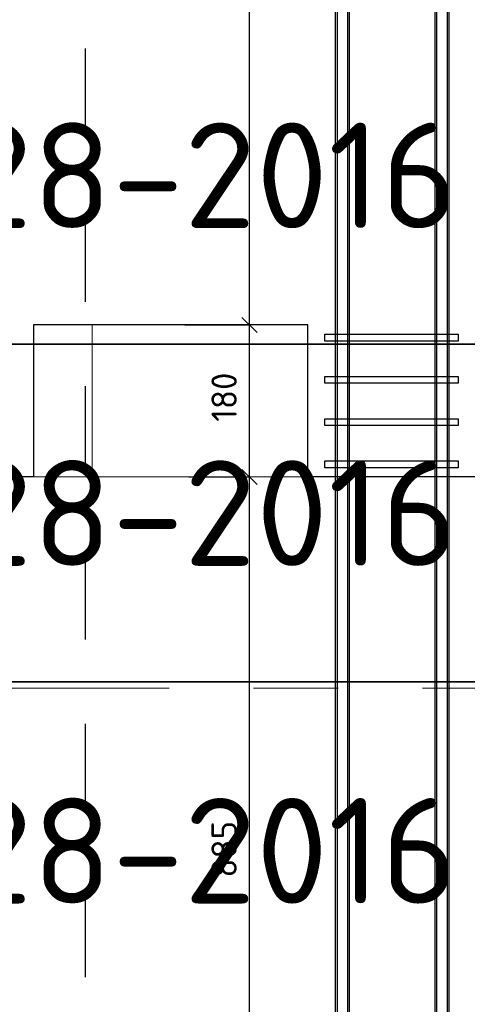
# Model space of a CAD drawing. Header units: metres. Extents: x -38 to 114, y -15 to 21.
# Tile 45 of 244: x 82.714 to 83.245, y -6.475 to -5.308. Entities that reach past the tile are written whole.
import ezdxf

# ---------------------------------------------------------------- set-up
doc = ezdxf.new("R2010")
doc.units = ezdxf.units.M
doc.header["$PDMODE"] = 65
for name, pattern in [('______11', [0.5, 0.4, -0.05, 0, -0.05]), ('______2', [0.0405, 0.03, -0.0105]), ('______5', [1.1, 0.8, -0.1, 0.1, -0.1])]:
    doc.linetypes.add(name, pattern=pattern)
for name, color, linetype, lineweight in [('XR$4$Арм.стержн. Хомут', 240, 'Continuous', 35), ('XR$4$Арм.стержн.горизонт. 1', 180, 'Continuous', 35), ('XR$4$Арм.стержн.горизонт. 2', 202, 'Continuous', 35), ('XR$4$Общий слой (1)_1', 7, 'Continuous', 13), ('XR$4$Осевая линия (1)', 7, '______5', 13), ('XR$4$Перекрытие (1)', 7, 'Continuous', 35), ('XR$4$Размерная линия (1)', 7, 'Continuous', 13), ('XR$6$Арм.стержн. Хомут', 240, 'Continuous', 35), ('XR$6$Арм.стержн.горизонт. 1', 180, 'Continuous', 35), ('XR$6$Арм.стержн.горизонт. 2', 202, 'Continuous', 35), ('XR$6$Общий слой (1)_1', 7, 'Continuous', 13), ('XR$6$Осевая линия (1)', 7, '______5', 13), ('XR$6$Перекрытие (1)', 7, 'Continuous', 35), ('XR$6$Размерная линия (1)', 7, 'Continuous', 13)]:
    doc.layers.add(name, color=color, linetype=linetype, lineweight=lineweight)
doc.styles.add('ISOCPEUR', font='txt')
doc.dimstyles.new('DIMSTYLE_24', dxfattribs={"dimtxt": 0.03, "dimasz": 0.03, "dimexe": 0, "dimexo": 0, "dimgap": 0.015, "dimtad": 2, "dimdec": 0, "dimlfac": 1000, "dimrnd": 5, "dimzin": 12, "dimdsep": 46, "dimtxsty": 'ISOCPEUR', "dimblk1": 'ALL_ML_STRICH', "dimblk2": 'ALL_ML_STRICH', "dimsah": 1, "dimcen": 0, "dimclrd": 7, "dimclre": 256, "dimclrt": 7, "dimadec": 0, "dimazin": 0, "dimtfac": 1, "dimtdec": 0, "dimtix": 1, "dimtmove": 2, "dimatfit": 3, "dimfxl": 0, "dimtzin": 0, "dimlwd": 0, "dimlwe": -3, "dimarcsym": 0})
pattern_1 = [(0, (0.45, 0.45), (0.225, 0.225), [0.225, -0.225]), (90, (0.45, 0.45), (-0.225, 0.225), [0.225, -0.225])]

# ---------------------------------------------------------------- blocks, each defined once
blk = doc.blocks.new('СЛОЖНЫЙ_ОБЪЕКТ_68')
at = {"color": 7, "linetype": '______2', "lineweight": 25, "transparency": 33554687}
blk.add_line((82.7918, -4.5424), (82.7918, -6.901), dxfattribs=at)
blk = doc.blocks.new('ALL_ML_STRICH')
at = {"color": 0, "linetype": 'ByBlock', "lineweight": -2}
for p, q in [((0, -0.5), (0, 0.5)), ((-1, 0), (0.5, 0)), ((-0.3, -0.3), (0.3, 0.3))]:
    blk.add_line(p, q, dxfattribs=at)
blk = doc.blocks.new('*D443')
at = {"layer": 'DEFPOINTS', "color": 7, "linetype": 'Continuous', "lineweight": 13, "transparency": 33554687}
for p in [(82.8944, -5.8499), (82.9864, -6.7349), (83.0906, -6.7349)]:
    blk.add_point(p, dxfattribs=at)
at = {"layer": 'XR$4$Размерная линия (1)', "color": 9, "linetype": 'Continuous', "lineweight": -2, "true_color": 0xc7c7c7, "transparency": 33554687}
for p, q in [((82.9144, -5.8499), (82.9864, -5.8499)), ((83.0706, -6.7349), (82.9864, -6.7349))]:
    blk.add_line(p, q, dxfattribs=at)
at = {"layer": 'XR$4$Размерная линия (1)', "color": 7, "linetype": 'Continuous', "lineweight": -2, "transparency": 33554687}
blk.add_line((82.9864, -6.7349), (82.9864, -5.8499), dxfattribs=at)
at = {"layer": 'XR$4$Размерная линия (1)', "color": 7, "linetype": 'Continuous', "lineweight": 13, "transparency": 33554687, "xscale": 0.03, "yscale": 0.03, "zscale": 0.03}
for p, rotation in [((82.9864, -5.8499), 90), ((82.9864, -6.7349), 270)]:
    blk.add_blockref('ALL_ML_STRICH', p, dxfattribs=dict(at, rotation=rotation))
at = {"layer": 'XR$4$Размерная линия (1)', "color": 7, "linetype": 'Continuous', "lineweight": 13, "transparency": 33554687, "insert": (82.9564, -6.2909), "char_height": 0.03, "width": 0.09, "attachment_point": 5, "rotation": 90, "style": 'ISOCPEUR'}
blk.add_mtext('\\A1;{885}', dxfattribs=at)
blk = doc.blocks.new('*D444')
at = {"layer": 'DEFPOINTS', "color": 7, "linetype": 'Continuous', "lineweight": 13, "transparency": 33554687}
for p in [(82.8897, -5.6699), (82.8944, -5.8499), (82.9864, -5.8499)]:
    blk.add_point(p, dxfattribs=at)
at = {"layer": 'XR$4$Размерная линия (1)', "color": 9, "linetype": 'Continuous', "lineweight": -2, "true_color": 0xc7c7c7, "transparency": 33554687}
for p, q in [((82.9097, -5.6699), (82.9864, -5.6699)), ((82.9144, -5.8499), (82.9864, -5.8499))]:
    blk.add_line(p, q, dxfattribs=at)
at = {"layer": 'XR$4$Размерная линия (1)', "color": 7, "linetype": 'Continuous', "lineweight": -2, "transparency": 33554687}
blk.add_line((82.9864, -5.8499), (82.9864, -5.6699), dxfattribs=at)
at = {"layer": 'XR$4$Размерная линия (1)', "color": 7, "linetype": 'Continuous', "lineweight": 13, "transparency": 33554687, "xscale": 0.03, "yscale": 0.03, "zscale": 0.03}
for p, rotation in [((82.9864, -5.6699), 90), ((82.9864, -5.8499), 270)]:
    blk.add_blockref('ALL_ML_STRICH', p, dxfattribs=dict(at, rotation=rotation))
at = {"layer": 'XR$4$Размерная линия (1)', "color": 7, "linetype": 'Continuous', "lineweight": 13, "transparency": 33554687, "insert": (82.9564, -5.7554), "char_height": 0.03, "width": 0.09, "attachment_point": 5, "rotation": 90, "style": 'ISOCPEUR'}
blk.add_mtext('\\A1;{180}', dxfattribs=at)
blk = doc.blocks.new('*D445')
at = {"layer": 'DEFPOINTS', "color": 7, "linetype": 'Continuous', "lineweight": 13, "transparency": 33554687}
for p in [(83.0906, -4.7849), (82.8897, -5.6699), (82.9864, -5.6699)]:
    blk.add_point(p, dxfattribs=at)
at = {"layer": 'XR$4$Размерная линия (1)', "color": 9, "linetype": 'Continuous', "lineweight": -2, "true_color": 0xc7c7c7, "transparency": 33554687}
for p, q in [((83.0706, -4.7849), (82.9864, -4.7849)), ((82.9097, -5.6699), (82.9864, -5.6699))]:
    blk.add_line(p, q, dxfattribs=at)
at = {"layer": 'XR$4$Размерная линия (1)', "color": 7, "linetype": 'Continuous', "lineweight": -2, "transparency": 33554687}
blk.add_line((82.9864, -5.6699), (82.9864, -4.7849), dxfattribs=at)
at = {"layer": 'XR$4$Размерная линия (1)', "color": 7, "linetype": 'Continuous', "lineweight": 13, "transparency": 33554687, "xscale": 0.03, "yscale": 0.03, "zscale": 0.03}
for p, rotation in [((82.9864, -4.7849), 90), ((82.9864, -5.6699), 270)]:
    blk.add_blockref('ALL_ML_STRICH', p, dxfattribs=dict(at, rotation=rotation))
at = {"layer": 'XR$4$Размерная линия (1)', "color": 7, "linetype": 'Continuous', "lineweight": 13, "transparency": 33554687, "insert": (82.9564, -5.2259), "char_height": 0.03, "width": 0.09, "attachment_point": 5, "rotation": 90, "style": 'ISOCPEUR'}
blk.add_mtext('\\A1;{885}', dxfattribs=at)
blk = doc.blocks.new('СЛОЖНЫЙ_ОБЪЕКТ_82')
at = {"color": 7, "linetype": '______2', "lineweight": 25, "transparency": 33554687}
blk.add_line((82.7918, -4.5424), (82.7918, -6.901), dxfattribs=at)
blk = doc.blocks.new('*D755')
at = {"layer": 'DEFPOINTS', "color": 7, "linetype": 'Continuous', "lineweight": 13, "transparency": 33554687}
for p in [(82.8944, -5.8499), (82.9864, -6.7349), (83.0906, -6.7349)]:
    blk.add_point(p, dxfattribs=at)
at = {"layer": 'XR$6$Размерная линия (1)', "color": 9, "linetype": 'Continuous', "lineweight": -2, "true_color": 0xc7c7c7, "transparency": 33554687}
for p, q in [((82.9144, -5.8499), (82.9864, -5.8499)), ((83.0706, -6.7349), (82.9864, -6.7349))]:
    blk.add_line(p, q, dxfattribs=at)
at = {"layer": 'XR$6$Размерная линия (1)', "color": 7, "linetype": 'Continuous', "lineweight": -2, "transparency": 33554687}
blk.add_line((82.9864, -6.7349), (82.9864, -5.8499), dxfattribs=at)
at = {"layer": 'XR$6$Размерная линия (1)', "color": 7, "linetype": 'Continuous', "lineweight": 13, "transparency": 33554687, "xscale": 0.03, "yscale": 0.03, "zscale": 0.03}
for p, rotation in [((82.9864, -5.8499), 90), ((82.9864, -6.7349), 270)]:
    blk.add_blockref('ALL_ML_STRICH', p, dxfattribs=dict(at, rotation=rotation))
at = {"layer": 'XR$6$Размерная линия (1)', "color": 7, "linetype": 'Continuous', "lineweight": 13, "transparency": 33554687, "insert": (82.9564, -6.2909), "char_height": 0.03, "width": 0.09, "attachment_point": 5, "rotation": 90, "style": 'ISOCPEUR'}
blk.add_mtext('\\A1;{885}', dxfattribs=at)
blk = doc.blocks.new('*D756')
at = {"layer": 'DEFPOINTS', "color": 7, "linetype": 'Continuous', "lineweight": 13, "transparency": 33554687}
for p in [(82.8897, -5.6699), (82.8944, -5.8499), (82.9864, -5.8499)]:
    blk.add_point(p, dxfattribs=at)
at = {"layer": 'XR$6$Размерная линия (1)', "color": 9, "linetype": 'Continuous', "lineweight": -2, "true_color": 0xc7c7c7, "transparency": 33554687}
for p, q in [((82.9097, -5.6699), (82.9864, -5.6699)), ((82.9144, -5.8499), (82.9864, -5.8499))]:
    blk.add_line(p, q, dxfattribs=at)
at = {"layer": 'XR$6$Размерная линия (1)', "color": 7, "linetype": 'Continuous', "lineweight": -2, "transparency": 33554687}
blk.add_line((82.9864, -5.8499), (82.9864, -5.6699), dxfattribs=at)
at = {"layer": 'XR$6$Размерная линия (1)', "color": 7, "linetype": 'Continuous', "lineweight": 13, "transparency": 33554687, "xscale": 0.03, "yscale": 0.03, "zscale": 0.03}
for p, rotation in [((82.9864, -5.6699), 90), ((82.9864, -5.8499), 270)]:
    blk.add_blockref('ALL_ML_STRICH', p, dxfattribs=dict(at, rotation=rotation))
at = {"layer": 'XR$6$Размерная линия (1)', "color": 7, "linetype": 'Continuous', "lineweight": 13, "transparency": 33554687, "insert": (82.9564, -5.7554), "char_height": 0.03, "width": 0.09, "attachment_point": 5, "rotation": 90, "style": 'ISOCPEUR'}
blk.add_mtext('\\A1;{180}', dxfattribs=at)
blk = doc.blocks.new('*D757')
at = {"layer": 'DEFPOINTS', "color": 7, "linetype": 'Continuous', "lineweight": 13, "transparency": 33554687}
for p in [(83.0906, -4.7849), (82.8897, -5.6699), (82.9864, -5.6699)]:
    blk.add_point(p, dxfattribs=at)
at = {"layer": 'XR$6$Размерная линия (1)', "color": 9, "linetype": 'Continuous', "lineweight": -2, "true_color": 0xc7c7c7, "transparency": 33554687}
for p, q in [((83.0706, -4.7849), (82.9864, -4.7849)), ((82.9097, -5.6699), (82.9864, -5.6699))]:
    blk.add_line(p, q, dxfattribs=at)
at = {"layer": 'XR$6$Размерная линия (1)', "color": 7, "linetype": 'Continuous', "lineweight": -2, "transparency": 33554687}
blk.add_line((82.9864, -5.6699), (82.9864, -4.7849), dxfattribs=at)
at = {"layer": 'XR$6$Размерная линия (1)', "color": 7, "linetype": 'Continuous', "lineweight": 13, "transparency": 33554687, "xscale": 0.03, "yscale": 0.03, "zscale": 0.03}
for p, rotation in [((82.9864, -4.7849), 90), ((82.9864, -5.6699), 270)]:
    blk.add_blockref('ALL_ML_STRICH', p, dxfattribs=dict(at, rotation=rotation))
at = {"layer": 'XR$6$Размерная линия (1)', "color": 7, "linetype": 'Continuous', "lineweight": 13, "transparency": 33554687, "insert": (82.9564, -5.2259), "char_height": 0.03, "width": 0.09, "attachment_point": 5, "rotation": 90, "style": 'ISOCPEUR'}
blk.add_mtext('\\A1;{885}', dxfattribs=at)

msp = doc.modelspace()

# ---------------------------------------------------------------- hatches: boundary and pattern name
at = {"linetype": 'Continuous', "lineweight": 13, "transparency": 33554687}
h = msp.add_hatch(dxfattribs=at)
h.set_pattern_fill('____', scale=0.225, style=0, pattern_type=2)
h.set_pattern_definition(pattern_1)
h.paths.add_polyline_path([(83.0556, -5.6699), (82.7306, -5.6699), (82.7306, -5.8499), (83.0556, -5.8499)], flags=0)
h = msp.add_hatch(dxfattribs=at)
h.set_pattern_fill('____', scale=0.225, style=0, pattern_type=2)
h.set_pattern_definition(pattern_1)
h.paths.add_polyline_path([(83.0556, -5.6699), (82.7306, -5.6699), (82.7306, -5.8499), (83.0556, -5.8499)], flags=0)

# ---------------------------------------------------------------- linework, layer by layer
at = {"color": 7, "linetype": 'Continuous', "lineweight": 13, "transparency": 33554687}
for p, q in [((89.9614, -5.6927), (80.7114, -5.6927)), ((89.9614, -6.0927), (80.7114, -6.0927))]:
    msp.add_line(p, q, dxfattribs=at)
at = {"color": 7, "linetype": 'Continuous', "lineweight": 35, "transparency": 33554687}
for p, q in [((80.7114, -5.6927), (89.9614, -5.6927)), ((89.9614, -5.6927), (80.7114, -5.6927)), ((80.7114, -6.0927), (89.9614, -6.0927)), ((89.9614, -6.0927), (80.7114, -6.0927))]:
    msp.add_line(p, q, dxfattribs=at)
at = {"layer": 'XR$4$Арм.стержн. Хомут', "color": 40, "linetype": 'Continuous', "lineweight": 25, "transparency": 33554687}
for points in [[(83.0756, -5.6809), (83.2336, -5.6809), (83.2336, -5.6889), (83.0756, -5.6889), (83.0756, -5.6809)], [(83.0756, -5.7309), (83.2336, -5.7309), (83.2336, -5.7389), (83.0756, -5.7389), (83.0756, -5.7309)], [(83.0756, -5.7809), (83.2336, -5.7809), (83.2336, -5.7889), (83.0756, -5.7889), (83.0756, -5.7809)], [(83.0756, -5.8309), (83.2336, -5.8309), (83.2336, -5.8389), (83.0756, -5.8389), (83.0756, -5.8309)]]:
    msp.add_lwpolyline(points, dxfattribs=at)
at = {"layer": 'XR$4$Арм.стержн.горизонт. 1', "color": 7, "linetype": 'Continuous', "lineweight": 25, "transparency": 33554687}
for points in [[(83.0886, -6.8899), (83.0886, -4.5499), (83.1046, -4.5499), (83.1046, -6.8899), (83.0886, -6.8899)], [(83.2066, -6.8899), (83.2066, -4.5499), (83.2226, -4.5499), (83.2226, -6.8899), (83.2066, -6.8899)]]:
    msp.add_lwpolyline(points, dxfattribs=at)
at = {"layer": 'XR$4$Арм.стержн.горизонт. 2', "color": 34, "linetype": 'Continuous', "lineweight": 25, "transparency": 33554687}
for points in [[(83.1026, -4.7849), (83.1026, -6.7349), (83.0906, -6.7349), (83.0906, -4.7849), (83.1026, -4.7849)], [(83.2206, -4.7849), (83.2206, -6.7349), (83.2086, -6.7349), (83.2086, -4.7849), (83.2206, -4.7849)]]:
    msp.add_lwpolyline(points, dxfattribs=at)
at = {"layer": 'XR$4$Общий слой (1)_1', "color": 7, "linetype": 'Continuous', "lineweight": 13, "transparency": 33554687}
msp.add_line((80.4556, -5.8499), (84.8875, -5.8499), dxfattribs=at)
at = {"layer": 'XR$4$Осевая линия (1)', "color": 253, "linetype": '______11', "lineweight": 13, "true_color": 0xa0a0a0, "transparency": 33554687}
msp.add_line((84.2914, -6.0999), (80.1789, -6.0999), dxfattribs=at)
at = {"layer": 'XR$4$Перекрытие (1)', "color": 7, "linetype": 'Continuous', "lineweight": 25, "transparency": 33554687}
for p, q in [((82.7306, -5.6699), (82.7306, -5.8499)), ((83.0556, -5.6699), (82.7306, -5.6699)), ((83.0556, -5.8499), (83.0556, -5.6699)), ((82.7306, -5.8499), (82.5306, -5.8499)), ((83.2556, -5.8499), (83.0556, -5.8499))]:
    msp.add_line(p, q, dxfattribs=at)
at = {"layer": 'XR$6$Арм.стержн. Хомут', "color": 40, "linetype": 'Continuous', "lineweight": 25, "transparency": 33554687}
for points in [[(83.0756, -5.6809), (83.2336, -5.6809), (83.2336, -5.6889), (83.0756, -5.6889), (83.0756, -5.6809)], [(83.0756, -5.7309), (83.2336, -5.7309), (83.2336, -5.7389), (83.0756, -5.7389), (83.0756, -5.7309)], [(83.0756, -5.7809), (83.2336, -5.7809), (83.2336, -5.7889), (83.0756, -5.7889), (83.0756, -5.7809)], [(83.0756, -5.8309), (83.2336, -5.8309), (83.2336, -5.8389), (83.0756, -5.8389), (83.0756, -5.8309)]]:
    msp.add_lwpolyline(points, dxfattribs=at)
at = {"layer": 'XR$6$Арм.стержн.горизонт. 1', "color": 7, "linetype": 'Continuous', "lineweight": 25, "transparency": 33554687}
for points in [[(83.0886, -6.8899), (83.0886, -4.5499), (83.1046, -4.5499), (83.1046, -6.8899), (83.0886, -6.8899)], [(83.2066, -6.8899), (83.2066, -4.5499), (83.2226, -4.5499), (83.2226, -6.8899), (83.2066, -6.8899)]]:
    msp.add_lwpolyline(points, dxfattribs=at)
at = {"layer": 'XR$6$Арм.стержн.горизонт. 2', "color": 34, "linetype": 'Continuous', "lineweight": 25, "transparency": 33554687}
for points in [[(83.1026, -4.7849), (83.1026, -6.7349), (83.0906, -6.7349), (83.0906, -4.7849), (83.1026, -4.7849)], [(83.2206, -4.7849), (83.2206, -6.7349), (83.2086, -6.7349), (83.2086, -4.7849), (83.2206, -4.7849)]]:
    msp.add_lwpolyline(points, dxfattribs=at)
at = {"layer": 'XR$6$Общий слой (1)_1', "color": 7, "linetype": 'Continuous', "lineweight": 13, "transparency": 33554687}
msp.add_line((80.4556, -5.8499), (84.8875, -5.8499), dxfattribs=at)
at = {"layer": 'XR$6$Осевая линия (1)', "color": 253, "linetype": '______11', "lineweight": 13, "true_color": 0xa0a0a0, "transparency": 33554687}
msp.add_line((84.2914, -6.0999), (80.1789, -6.0999), dxfattribs=at)
at = {"layer": 'XR$6$Перекрытие (1)', "color": 7, "linetype": 'Continuous', "lineweight": 25, "transparency": 33554687}
for p, q in [((82.7306, -5.6699), (82.7306, -5.8499)), ((83.0556, -5.6699), (82.7306, -5.6699)), ((83.0556, -5.8499), (83.0556, -5.6699)), ((82.7306, -5.8499), (82.5306, -5.8499)), ((83.2556, -5.8499), (83.0556, -5.8499))]:
    msp.add_line(p, q, dxfattribs=at)

# ---------------------------------------------------------------- block references
at = {"color": 7, "linetype": 'Continuous', "lineweight": 13, "transparency": 33554687}
for name in ['СЛОЖНЫЙ_ОБЪЕКТ_68', 'СЛОЖНЫЙ_ОБЪЕКТ_82']:
    msp.add_blockref(name, (0, 0), dxfattribs=at)

# ---------------------------------------------------------------- texts
at = {"color": 7, "linetype": 'Continuous', "lineweight": 35, "transparency": 33554687, "char_height": 0.0625, "width": 1.372706, "attachment_point": 5, "style": 'ISOCPEUR'}
for insert in [(82.5831, -5.4927), (82.5831, -5.8927), (82.5831, -6.2927)]:
    msp.add_mtext('\\A1;{\\fISOCPEUR|i0|b0;\\H0.125000;\\W1.000000;\\C7;ГОСТ 34028-2016}\\P', dxfattribs=dict(at, insert=insert))

# ---------------------------------------------------------------- dimensions: what is measured, and where the dimension line sits
at = {"layer": 'XR$4$Размерная линия (1)', "color": 7, "linetype": 'Continuous', "lineweight": 13, "transparency": 33554687}
for base, p1, p2, picture, middle in [((82.9864, -4.7849), (82.9097, -5.6699), (83.0706, -4.7849), '*D445', (82.9564, -5.2259)), ((82.9864, -5.6699), (82.9144, -5.8499), (82.9097, -5.6699), '*D444', (82.9564, -5.7554)), ((82.9864, -5.8499), (83.0706, -6.7349), (82.9144, -5.8499), '*D443', (82.9564, -6.2909))]:
    dim = msp.add_linear_dim(base=base, p1=p1, p2=p2, angle=90, dimstyle='DIMSTYLE_24', override={"dimpost": '<>', "dimclrd": 7, "dimclre": 9, "dimclrt": 7, "dimlwd": 0, "dimlwe": 65533}, dxfattribs=at)
    dim.commit()
    dim.dimension.update_dxf_attribs({"geometry": picture, "text_midpoint": middle, "dimtype": 160})
at = {"layer": 'XR$6$Размерная линия (1)', "color": 7, "linetype": 'Continuous', "lineweight": 13, "transparency": 33554687}
for base, p1, p2, picture, middle in [((82.9864, -4.7849), (82.9097, -5.6699), (83.0706, -4.7849), '*D757', (82.9564, -5.2259)), ((82.9864, -5.6699), (82.9144, -5.8499), (82.9097, -5.6699), '*D756', (82.9564, -5.7554)), ((82.9864, -5.8499), (83.0706, -6.7349), (82.9144, -5.8499), '*D755', (82.9564, -6.2909))]:
    dim = msp.add_linear_dim(base=base, p1=p1, p2=p2, angle=90, dimstyle='DIMSTYLE_24', override={"dimpost": '<>', "dimclrd": 7, "dimclre": 9, "dimclrt": 7, "dimlwd": 0, "dimlwe": 65533}, dxfattribs=at)
    dim.commit()
    dim.dimension.update_dxf_attribs({"geometry": picture, "text_midpoint": middle, "dimtype": 160})

doc.saveas('drawing.dxf')
